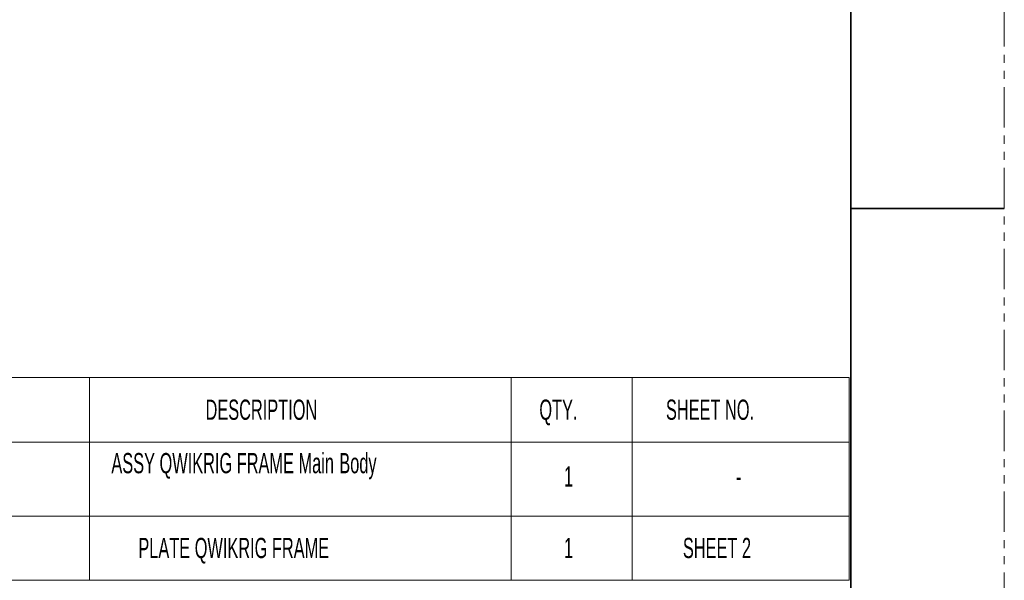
# Model space of a CAD drawing. Header units: millimetres. Extents: x 0 to 864, y 0 to 559.
# Tile 59 of 83: x 709 to 864, y 81 to 169. Entities that reach past the tile are written whole.
import ezdxf

# ---------------------------------------------------------------- set-up
doc = ezdxf.new("R2010")
doc.units = ezdxf.units.MM
doc.linetypes.add('PHANTOM', pattern=[12.7, 6.35, -1.27, 1.27, -1.27, 1.27, -1.27])
doc.styles.add('SLDTEXTSTYLE4', font='GOTHIC.TTF', dxfattribs={"width": 0.605})

# ---------------------------------------------------------------- blocks, each defined once
blk = doc.blocks.new('SW_TABLEANNOTATION_0')
at = {"color": 0, "linetype": 'Continuous', "lineweight": 18}
for p, q in [((22.98, 0), (64.55, 0)), ((64.55, 0), (64.55, -10.17)), ((64.55, 0), (130.81, 0)), ((130.81, 0), (130.81, -10.17)), ((130.81, 0), (149.83, 0)), ((149.83, 0), (149.83, -10.17)), ((149.83, 0), (183.91, 0)), ((183.91, 0), (183.91, -10.17)), ((22.98, -10.17), (64.55, -10.17)), ((64.55, -10.17), (130.81, -10.17)), ((64.55, -10.17), (64.55, -21.76)), ((130.81, -10.17), (149.83, -10.17)), ((130.81, -10.17), (130.81, -21.76)), ((149.83, -10.17), (183.91, -10.17)), ((149.83, -10.17), (149.83, -21.76)), ((183.91, -10.17), (183.91, -21.76)), ((22.98, -21.76), (64.55, -21.76)), ((64.55, -21.76), (64.55, -31.82)), ((64.55, -21.76), (130.81, -21.76)), ((130.81, -21.76), (130.81, -31.82)), ((130.81, -21.76), (149.83, -21.76)), ((149.83, -21.76), (149.83, -31.82)), ((149.83, -21.76), (183.91, -21.76)), ((183.91, -21.76), (183.91, -31.82)), ((22.98, -31.82), (64.55, -31.82)), ((64.55, -31.82), (130.81, -31.82)), ((130.81, -31.82), (149.83, -31.82)), ((149.83, -31.82), (183.91, -31.82))]:
    blk.add_line(p, q, dxfattribs=at)
at = {"color": 0, "linetype": 'Continuous', "lineweight": 0, "attachment_point": 1, "style": 'SLDTEXTSTYLE4'}
for s, insert, char_height in [('PART NUMBER', (27.89, -3.48), 3.175), ('DESCRIPTION', (82.78, -3.48), 3.175), ('QTY.', (135.23, -3.48), 3.175), ('SHEET NO.', (155.12, -3.48), 3.175), ('ASSY QWIKRIG FRAME Main', (67.99, -11.87), 3.175), ('Body', (103.8, -11.87), 3.175), ('1', (139.1, -13.96), 3.17), ('-', (166.14, -13.96), 3.17), ('PLATE QWIKRIG FRAME', (72.23, -25.19), 3.175), ('1', (139.1, -25.19), 3.17), ('SHEET 2', (157.78, -25.19), 3.175)]:
    blk.add_mtext(s, dxfattribs=dict(at, insert=insert, char_height=char_height))

msp = doc.modelspace()

# ---------------------------------------------------------------- linework, layer by layer
at = {"color": 7, "linetype": 'PHANTOM', "lineweight": 18}
msp.add_line((863.7573, 0), (863.7573, 558.8), dxfattribs=at)
at = {"color": 7, "linetype": 'Continuous', "lineweight": 35}
for p, q in [((839.6314, 546.1), (839.6314, 12.7)), ((839.6314, 139.6634), (863.7573, 139.6634))]:
    msp.add_line(p, q, dxfattribs=at)

# ---------------------------------------------------------------- block references
at = {"color": 7, "linetype": 'Continuous', "lineweight": 0}
msp.add_blockref('SW_TABLEANNOTATION_0', (655.4797, 113.1592), dxfattribs=at)

doc.saveas('drawing.dxf')
